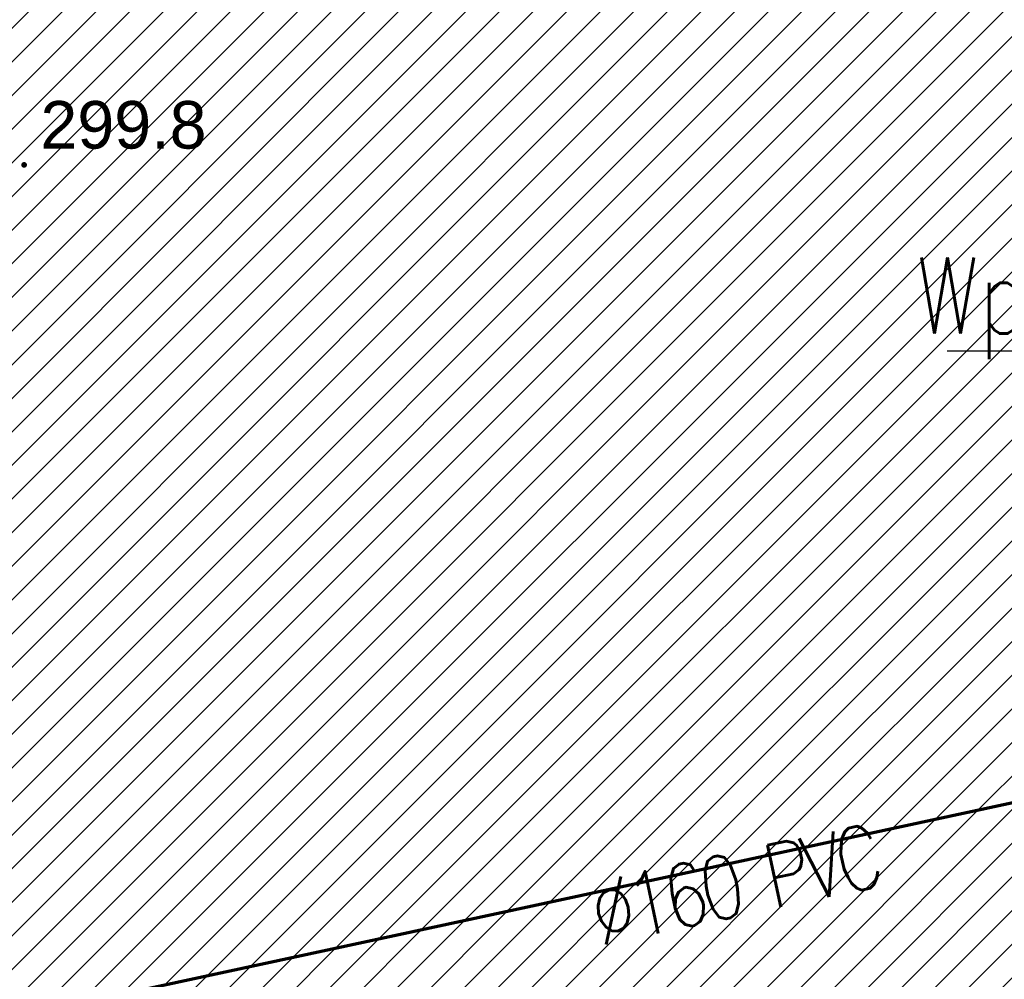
# Model space of a CAD drawing. Header units: metres. Extents: x 6567444 to 13135881, y 5574237 to 11149086.
# Tile 35 of 212: x 6567882 to 6567898, y 5574378 to 5574393. Entities that reach past the tile are written whole.
import ezdxf

# ---------------------------------------------------------------- set-up
doc = ezdxf.new("R2010")
doc.units = ezdxf.units.M
for name, color, linetype, lineweight in [('_MDCP$0$OTRN', 7, 'Continuous', 13), ('_TT_KAN_D_Opis_PKT_wpust', 7, 'Continuous', 30), ('_TT_KAN_S_Opis_DN', 7, 'Continuous', 30), ('_TT_KAN_S_ZEWN', 34, 'Continuous', 70), ('GE.I.6640.1.468.2024_MDCP_dodatkowe pomiary_12.03.2026$0$OTRN', 7, 'Continuous', 13)]:
    doc.layers.add(name, color=color, linetype=linetype, lineweight=lineweight)
for name, color, linetype in [('_MDCP$0$OTRN_O', 7, 'Continuous'), ('FORMA - Arch 01 - PZT 1 Strefy', 7, 'Continuous'), ('GE.I.6640.1.468.2024_MDCP_dodatkowe pomiary_12.03.2026$0$OTRN_O', 7, 'Continuous')]:
    doc.layers.add(name, color=color, linetype=linetype)
doc.styles.add('_MDCP$0$BDOT', font='arial.ttf', dxfattribs={"width": 0.9})
doc.styles.add('GE.I.6640.1.468.2024_MDCP_dodatkowe pomiary_12.03.2026$0$BDOT', font='arial.ttf', dxfattribs={"width": 0.9})
doc.styles.add('pzt_11-06-2015 (2)$0$RomanS', font='romans.shx')
doc.styles.add('ROMANS', font='romans.shx', dxfattribs={"width": 0.9})
doc.styles.get("Standard").update_dxf_attribs({"font": 'arial.ttf'})
doc.dimstyles.new('ISO-25', dxfattribs={"dimtxt": 2.5, "dimasz": 2.5, "dimexe": 1.25, "dimexo": 0.625, "dimtad": 1, "dimtxsty": 'Standard', "dimcen": 2.5, "dimadec": 0, "dimazin": 0, "dimtfac": 1, "dimtmove": 0, "dimatfit": 3, "dimfxl": 1, "dimarcsym": 0})
pattern_1 = [(45, (0, 0), (-0.265165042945, 0.265165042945), [])]

# ---------------------------------------------------------------- blocks, each defined once
blk = doc.blocks.new('_MDCP$0$OTRN')
at = {"layer": '_MDCP$0$OTRN', "color": 0, "const_width": 0.09}
blk.add_lwpolyline([(-0.045, 0, 1), (0.045, 0, 1)], format="xyb", close=True, dxfattribs=at)
at = {"layer": '_MDCP$0$OTRN_O', "color": 0, "style": '_MDCP$0$BDOT'}
blk.add_attdef('RZEDNA', (0.514, 0.515), '', height=1.5, dxfattribs=at)
blk = doc.blocks.new('_MDCP')
at = {"layer": '_MDCP$0$OTRN', "color": 14, "xscale": 0.5, "yscale": 0.5, "zscale": 0.5}
blk.add_blockref('_MDCP$0$OTRN', (6567882.482, 5574390.512, 299.838), dxfattribs=at).add_auto_attribs({'RZEDNA': '299.8'})
blk = doc.blocks.new('GE.I.6640.1.468.2024_MDCP_dodatkowe pomiary_12.03.2026$0$OTRN')
at = {"layer": 'GE.I.6640.1.468.2024_MDCP_dodatkowe pomiary_12.03.2026$0$OTRN', "color": 0, "const_width": 0.09}
blk.add_lwpolyline([(-0.045, 0, 1), (0.045, 0, 1)], format="xyb", close=True, dxfattribs=at)
at = {"layer": 'GE.I.6640.1.468.2024_MDCP_dodatkowe pomiary_12.03.2026$0$OTRN_O', "color": 0, "style": 'GE.I.6640.1.468.2024_MDCP_dodatkowe pomiary_12.03.2026$0$BDOT'}
blk.add_attdef('RZEDNA', (0.514, 0.515), '', height=1.5, dxfattribs=at)
blk = doc.blocks.new('GE.I.6640.1.468.2024_MDCP_dodatkowe pomiary_12.03.2026')
at = {"layer": 'GE.I.6640.1.468.2024_MDCP_dodatkowe pomiary_12.03.2026$0$OTRN', "color": 14, "xscale": 0.5, "yscale": 0.5, "zscale": 0.5}
blk.add_blockref('GE.I.6640.1.468.2024_MDCP_dodatkowe pomiary_12.03.2026$0$OTRN', (6567882.482, 5574390.512, 299.838), dxfattribs=at).add_auto_attribs({'RZEDNA': '299.8'})

msp = doc.modelspace()

# ---------------------------------------------------------------- block references
at = {"layer": 'Defpoints'}
msp.add_blockref('GE.I.6640.1.468.2024_MDCP_dodatkowe pomiary_12.03.2026', (0, 0), dxfattribs=at)

# ---------------------------------------------------------------- next in the draw order: block references
msp.add_blockref('_MDCP', (0, 0))

# ---------------------------------------------------------------- next in the draw order: hatches: boundary and pattern name
at = {"layer": 'FORMA - Arch 01 - PZT 1 Strefy', "linetype": 'Continuous', "lineweight": 0, "true_color": 0x69697f}
h = msp.add_hatch(dxfattribs=at)
h.set_pattern_fill('ANSI31', color=8, scale=3, style=0)
h.set_pattern_definition(pattern_1)
h.paths.add_polyline_path([(6567868.664, 5574447.184), (6567873.254, 5574448.171), (6567873.813, 5574447.81), (6567888.539, 5574450.975, -0.233884), (6567889.399, 5574450.758, -0.164402), (6567889.726, 5574450.208), (6567892.634, 5574436.678), (6567887.555, 5574435.586), (6567887.676, 5574435.026), (6567887.676, 5574435.025, -0.414102), (6567887.215, 5574434.313), (6567887.039, 5574434.275), (6567887.371, 5574432.73), (6567888.657, 5574433.007), (6567888.619, 5574433.183, -0.414214), (6567889.08, 5574433.895), (6567893.049, 5574434.749), (6567893.322, 5574433.479), (6567898.21, 5574434.53), (6567906.331, 5574396.74), (6567909.836, 5574380.434), (6567926.815, 5574389.768), (6567940.833, 5574410.263, 0.198373), (6567942.208, 5574417.794), (6567932.917, 5574461.025), (6567905.128, 5574455.052, -0.414214), (6567901.564, 5574457.355), (6567901.459, 5574457.843, -0.414214), (6567903.762, 5574461.407), (6567939.749, 5574469.141, -0.063253), (6567941.005, 5574469.249), (6567939.792, 5574475.428, -0.052799), (6567938.687, 5574475.025), (6567900.546, 5574466.853, -0.086628), (6567900.202, 5574466.839), (6567886.587, 5574463.893), (6567887.53, 5574459.452), (6567888.307, 5574455.835), (6567882.192, 5574454.521), (6567875.153, 5574453.008), (6567867.754, 5574451.418)])
h.paths.add_polyline_path([(6567903.07, 5574442.847), (6567912.847, 5574444.948), (6567923.521, 5574395.283), (6567913.745, 5574393.181)], flags=0)
h.paths.add_polyline_path([(6567925.121, 5574405.928, -0.004779), (6567925.109, 5574405.984), (6567925.133, 5574405.989)], flags=0)
h.paths.add_polyline_path([(6567932.495, 5574408.258), (6567927.607, 5574407.207), (6567918.151, 5574451.203), (6567927.928, 5574453.304), (6567936.333, 5574414.197), (6567931.445, 5574413.146)], flags=0)
at = {"layer": 'FORMA - Arch 01 - PZT 1 Strefy', "linetype": 'Continuous', "lineweight": 0, "true_color": 0x577933}
h = msp.add_hatch(dxfattribs=at)
h.set_pattern_fill('ANSI31', color=77, scale=3, style=0)
h.set_pattern_definition(pattern_1)
h.paths.add_polyline_path([(6567874.014, 5574368.787), (6567903.73, 5574375.51), (6567926.87, 5574388.23), (6567941.769, 5574410.008), (6567945.87, 5574425.68), (6567946.274, 5574437.791), (6567944.961, 5574438.318), (6567943.09, 5574447.025), (6567939.696, 5574458.048), (6567938.856, 5574457.187), (6567945.454, 5574426.488), (6567940.566, 5574425.437), (6567942.208, 5574417.794, -0.198349), (6567940.833, 5574410.263), (6567926.815, 5574389.768), (6567903.433, 5574376.914), (6567873.643, 5574370.512)])
at = {"layer": 'FORMA - Arch 01 - PZT 1 Strefy', "linetype": 'Continuous', "lineweight": 0, "true_color": 0x606060}
h = msp.add_hatch(dxfattribs=at)
h.set_pattern_fill('ANSI31', color=251, scale=3, style=0)
h.set_pattern_definition(pattern_1)
h.paths.add_polyline_path([(6567871.897, 5574368.332), (6567874.014, 5574368.787), (6567873.643, 5574370.512), (6567903.422, 5574376.912), (6567909.835, 5574380.437), (6567906.331, 5574396.74), (6567901.444, 5574395.69), (6567900.638, 5574399.438, 0.414214), (6567899.925, 5574399.899), (6567899.749, 5574399.861), (6567903.66, 5574381.663), (6567879.003, 5574376.364), (6567879.525, 5574373.939), (6567879.51, 5574373.936), (6567873.199, 5574372.58), (6567872.678, 5574375.004), (6567872.546, 5574374.976), (6567856.579, 5574449.269), (6567867.702, 5574451.66), (6567867.644, 5574451.942), (6567854.542, 5574449.228), (6567857.367, 5574436.081), (6567857.331, 5574436.103), (6567866.955, 5574391.323), (6567867.301, 5574389.716), (6567869.023, 5574381.702), (6567871.013, 5574372.442), (6567871.082, 5574372.125), (6567871.526, 5574370.057)])
at = {"layer": 'FORMA - Arch 01 - PZT 1 Strefy', "linetype": 'Continuous', "lineweight": 0, "ltscale": 5, "true_color": 0xf0e6d9}
h = msp.add_hatch(dxfattribs=at)
h.set_pattern_fill('ANSI31', color=254, scale=3, style=0)
h.set_pattern_definition(pattern_1)
h.paths.add_polyline_path([(6567856.579, 5574449.269), (6567872.546, 5574374.976), (6567872.678, 5574375.004), (6567873.199, 5574372.58), (6567879.525, 5574373.939), (6567879.003, 5574376.364), (6567903.66, 5574381.663), (6567892.45, 5574433.822), (6567887.371, 5574432.73), (6567883.877, 5574448.989), (6567868.965, 5574445.784), (6567867.702, 5574451.66)])

# ---------------------------------------------------------------- next in the draw order: linework, layer by layer
at = {"layer": '_TT_KAN_S_ZEWN'}
msp.add_lwpolyline([(6567909.655, 5574382.933), (6567879.264, 5574376.402)], dxfattribs=at)
at = {"layer": 'FORMA - Arch 01 - PZT 1 Strefy', "color": 254, "linetype": 'Continuous', "lineweight": 0, "true_color": 0xe3cfb5}
msp.add_line((6567879.003, 5574376.364), (6567903.66, 5574381.663), dxfattribs=at)
at = {"layer": 'FORMA - Arch 01 - PZT 1 Strefy', "color": 9, "linetype": 'Continuous', "lineweight": 13}
msp.add_line((6567903.66, 5574381.663), (6567879.003, 5574376.364), dxfattribs=at)

# ---------------------------------------------------------------- next in the draw order: texts
at = {"layer": '_TT_KAN_D_Opis_PKT_wpust', "lineweight": 25, "insert": (6567900.716, 5574389.049), "char_height": 1.2, "attachment_point": 3, "style": 'ROMANS'}
msp.add_mtext('\\W0.8;WpI.15', dxfattribs=at)
at = {"layer": '_TT_KAN_S_Opis_DN', "insert": (6567891.342, 5574379.166), "char_height": 1, "attachment_point": 1, "rotation": 12.0081, "style": 'pzt_11-06-2015 (2)$0$RomanS'}
msp.add_mtext_dynamic_manual_height_columns('\\T0.85;\\W0.8;%%C160 PVC', width=9.13673, gutter_width=12.5, heights=[0], dxfattribs=at)

# ---------------------------------------------------------------- next in the draw order: leaders
at = {"layer": '_TT_KAN_D_Opis_PKT_wpust', "lineweight": 25, "annotation_type": 0, "has_hookline": 1, "hookline_direction": 1, "text_width": 4.389}
msp.add_leader([(6567903.688, 5574386.49), (6567902.56, 5574387.574), (6567902.06, 5574387.574)], dimstyle='ISO-25', override={"dimasz": 0.5, "dimgap": 0.625, "dimtad": 3}, dxfattribs=at)

doc.saveas('drawing.dxf')
